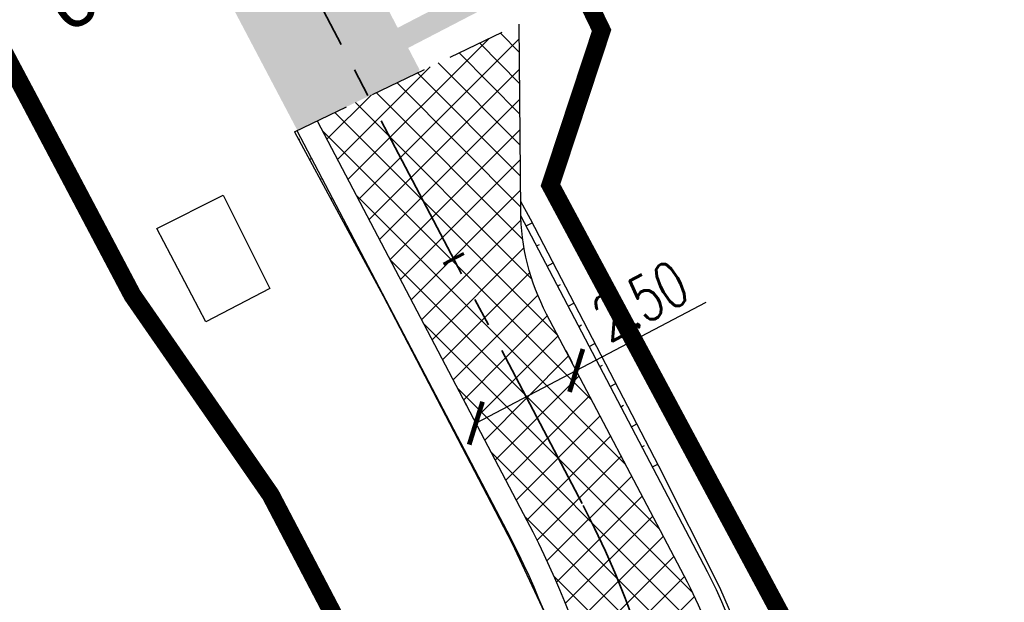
# Model space of a CAD drawing. Header units: metres. Extents: x 7529682 to 7533711, y 5721195 to 5727842.
# Tile 57 of 232: x 7530892 to 7530914, y 5725559 to 5725572. Entities that reach past the tile are written whole.
import ezdxf

# ---------------------------------------------------------------- set-up
doc = ezdxf.new("R2010")
doc.units = ezdxf.units.M
doc.header["$PDMODE"] = 1
doc.header["$PDSIZE"] = 0.3
for name, pattern in [('817-dzialki-09-05-04$0$HIDDEN', [0.375, 0.25, -0.125]), ('ACAD_ISO05W100', [33, 24, -3, 0, -3, 0, -3]), ('CENTER2', [28.575000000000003, 19.05, -3.175, 3.175, -3.175]), ('DASHED', [19.049999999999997, 12.7, -6.35])]:
    doc.linetypes.add(name, pattern=pattern)
for name, color, linetype in [('C-DROGI-SYTUACJA', 7, 'Continuous'), ('C-DROGI-SYTUACJA-ETYKIETY', 7, 'Continuous'), ('D-pobocza', 60, 'Continuous'), ('D-skarpa', 2, 'Continuous'), ('D-skarpa-kreskowanie', 2, 'Continuous'), ('D-wymiary', 1, 'Continuous')]:
    doc.layers.add(name, color=color, linetype=linetype)
for name, color, linetype, lineweight, true_color in [('D-hatch-ciag-pieszo-rowerowy', 7, 'Continuous', 13, 0xff9f80), ('D-LR-etap-III', 7, '817-dzialki-09-05-04$0$HIDDEN', 50, 0x00008f), ('D-poziome-powl-czerwona', 7, 'Continuous', 9, 0xff6161)]:
    doc.layers.add(name, color=color, linetype=linetype, lineweight=lineweight, true_color=true_color)
for name, color, linetype, lineweight in [('D-krawędzie', 3, 'Continuous', 30), ('D-krawężniki-obniżone', 40, 'DASHED', 30), ('D-obrzeża', 2, 'Continuous', 30), ('D-pas-drogowy', 7, 'ACAD_ISO05W100', 50)]:
    doc.layers.add(name, color=color, linetype=linetype, lineweight=lineweight)
doc.layers.add('D-malowanie-proj', color=7, linetype='Continuous', true_color=0x3333ff)
doc.layers.add('poprzeczki', color=7, linetype='Continuous', true_color=0x0000c7)
doc.styles.add('DIMTEXT', font='simplex.shx', dxfattribs={"width": 0.7})
doc.styles.get("Standard").update_dxf_attribs({"font": 'arial.ttf'})
doc.dimstyles.new('500', dxfattribs={"dimtxt": 1, "dimasz": 0.6999999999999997, "dimexe": 0.2, "dimexo": 0.5, "dimgap": 0.2, "dimtad": 1, "dimrnd": 0.005, "dimzin": 0, "dimdsep": 46, "dimtxsty": 'DIMTEXT', "dimblk": 'ARCHTICK', "dimcen": 0, "dimclrd": 256, "dimclre": 256, "dimclrt": 2, "dimadec": 5, "dimazin": 0, "dimtfac": 1, "dimtofl": 0, "dimtmove": 0, "dimatfit": 3, "dimfxl": 1, "dimtolj": 1, "dimtzin": 0, "dimlwd": -1, "dimlwe": -1, "dimarcsym": 0})

# ---------------------------------------------------------------- blocks, each defined once
blk = doc.blocks.new('_ArchTick')
at = {"color": 0, "linetype": 'ByBlock', "const_width": 0.15}
blk.add_lwpolyline([(-0.5, -0.5), (0.5, 0.5)], dxfattribs=at)
blk = doc.blocks.new('*D103')
at = {"layer": 'D-wymiary', "linetype": 'ByBlock', "transparency": 16777216}
for p, q in [((7530904.249671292, 5725564.481956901), (7530907.112341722, 5725565.985141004)), ((7530904.017220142, 5725564.924637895), (7530904.156690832, 5725564.659029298)), ((7530902.03626632, 5725563.31970115), (7530904.249671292, 5725564.481956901)), ((7530901.803815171, 5725563.762382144), (7530901.94328586, 5725563.496773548))]:
    blk.add_line(p, q, dxfattribs=at)
at = {"layer": 'Defpoints', "color": 0, "linetype": 'ByBlock', "transparency": 16777216}
for p in [(7530904.249671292, 5725564.4819569), (7530904.249671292, 5725564.481956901), (7530902.036266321, 5725563.31970115)]:
    blk.add_point(p, dxfattribs=at)
at = {"layer": 'D-wymiary', "linetype": 'ByBlock', "transparency": 16777216, "xscale": 0.6999999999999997, "yscale": 0.6999999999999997, "zscale": 0.6999999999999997}
for p, rotation in [((7530904.249671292, 5725564.481956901), 27.70389926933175), ((7530902.03626632, 5725563.31970115), 207.7038992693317)]:
    blk.add_blockref('_ArchTick', p, dxfattribs=dict(at, rotation=rotation))
at = {"layer": 'D-wymiary', "color": 2, "linetype": 'ByBlock', "transparency": 16777216, "insert": (7530905.665451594, 5725566.016018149), "char_height": 1, "attachment_point": 5, "rotation": 27.703899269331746, "style": 'DIMTEXT'}
blk.add_mtext('\\A1;2.50', dxfattribs=at)
blk = doc.blocks.new('AeccTickLine')
at = {"color": 0, "linetype": 'ByBlock', "lineweight": -2}
blk.add_line((0, 1), (-3.673819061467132e-16, -1), dxfattribs=at)

msp = doc.modelspace()

# ---------------------------------------------------------------- hatches: boundary and pattern name
at = {"layer": 'D-hatch-ciag-pieszo-rowerowy'}
h = msp.add_hatch(dxfattribs=at)
h.set_pattern_fill('ANSI37', color=256, scale=0.15, style=0)
h.set_pattern_definition([(45, (0, 0), (-0.3367596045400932, 0.3367596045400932), []), (135, (0, 0), (-0.3367596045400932, -0.3367596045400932), [])])
h.paths.add_polyline_path([(7530908.012238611, 5725550.563735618), (7530907.842509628, 5725555.505895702, 0.1127731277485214), (7530906.702021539, 5725559.811690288), (7530903.597432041, 5725565.724084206, -0.1193449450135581), (7530903.024418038, 5725568.006637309), (7530902.989962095, 5725572.112457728), (7530902.830833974, 5725572.036394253), (7530899.665489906, 5725570.52335516), (7530904.400482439, 5725561.506014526, -0.1127731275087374), (7530906.681458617, 5725552.894425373), (7530906.772838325, 5725550.233635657, 0.1134663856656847), (7530910.232589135, 5725537.243580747), (7530924.3855969, 5725510.468891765), (7530927.177183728, 5725505.157075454), (7530928.436251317, 5725505.448283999), (7530925.491402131, 5725511.051727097), (7530911.471989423, 5725537.573680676, -0.1134663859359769)])
h.paths.add_polyline_path([(7530906.772838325, 5725550.233635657), (7530906.681458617, 5725552.894425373, 0.112773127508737), (7530904.400482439, 5725561.506014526), (7530899.665489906, 5725570.52335516), (7530898.536909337, 5725569.983891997), (7530903.161020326, 5725561.177714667, -0.1127731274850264), (7530905.441996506, 5725552.566125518), (7530905.533438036, 5725549.903535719, 0.1134663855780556), (7530908.993188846, 5725536.913480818), (7530923.27979167, 5725509.886056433), (7530925.918116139, 5725504.865866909), (7530927.177183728, 5725505.157075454), (7530924.3855969, 5725510.468891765), (7530910.232589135, 5725537.243580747, -0.1134663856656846)])
at = {"layer": 'D-malowanie-proj'}
h = msp.add_hatch(color=256, dxfattribs=at)
h.paths.add_polyline_path([(7530901.35903356, 5725575.413019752), (7530901.126174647, 5725575.85548639), (7530898.471374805, 5725574.458332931), (7530898.704233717, 5725574.01586629)])
h.paths.add_polyline_path([(7530901.82475138, 5725574.52808647), (7530901.59189247, 5725574.970553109), (7530898.937092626, 5725573.573399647), (7530899.169951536, 5725573.130933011)])
h.paths.add_polyline_path([(7530902.290469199, 5725573.643153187), (7530902.057610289, 5725574.085619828), (7530899.402810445, 5725572.68846637), (7530899.635669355, 5725572.245999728)])
h.paths.add_polyline_path([(7530896.934367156, 5725573.08443065), (7530896.701508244, 5725573.526897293), (7530896.259041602, 5725573.29403838), (7530896.491900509, 5725572.851571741)])
h.paths.add_polyline_path([(7530897.400084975, 5725572.199497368), (7530897.167226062, 5725572.641964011), (7530896.724759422, 5725572.409105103), (7530896.957618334, 5725571.966638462)])
h.paths.add_polyline_path([(7530897.865802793, 5725571.314564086), (7530897.632943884, 5725571.757030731), (7530897.190477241, 5725571.52417182), (7530897.423336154, 5725571.081705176)])
h.paths.add_polyline_path([(7530898.331520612, 5725570.429630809), (7530898.098661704, 5725570.872097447), (7530897.656195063, 5725570.639238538), (7530897.889053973, 5725570.196771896)])
h.paths.add_polyline_path([(7530902.758433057, 5725572.738929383), (7530902.529365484, 5725573.182478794), (7530899.868528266, 5725571.803533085), (7530900.101387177, 5725571.361066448)])
at = {"layer": 'D-poziome-powl-czerwona'}
h = msp.add_hatch(color=256, dxfattribs=at)
h.dxf.hatch_style = 1
edge = h.paths.add_edge_path()
edge.add_line((7530898.098482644, 5725569.774323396), (7530900.738647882, 5725571.036326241))
edge.add_arc((7530917.764602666, 5725558.334264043), 21.24206958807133, 143.0283215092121, 143.2755481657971, ccw=False)
edge.add_line((7530900.793614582, 5725571.109673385), (7530897.369370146, 5725577.671908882))
edge.add_arc((7530894.892613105, 5725582.0482065), 5.028549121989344, 291.5881295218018, 299.50760606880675, ccw=False)
edge.add_line((7530896.742776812, 5725577.372396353), (7530894.628733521, 5725576.361880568))
edge.add_line((7530894.628733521, 5725576.361880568), (7530898.098482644, 5725569.774323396))

# ---------------------------------------------------------------- linework, layer by layer
at = {"layer": 'C-DROGI-SYTUACJA', "color": 10, "linetype": 'CENTER2', "lineweight": 35, "ltscale": 0.2}
msp.add_lwpolyline([(7530894.635661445, 5725580.10218264), (7530904.400482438, 5725561.506014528, -0.1127731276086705), (7530906.681458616, 5725552.894425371), (7530906.772838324, 5725550.233635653, 0.1134663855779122), (7530910.232589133, 5725537.243580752), (7530924.3855969, 5725510.468891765), (7530956.378346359, 5725449.593261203), (7530999.632559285, 5725367.556271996), (7531020.529814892, 5725328.004235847, 0.004066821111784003), (7531022.844591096, 5725323.708047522), (7531022.844591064, 5725323.708047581), (7531032.807949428, 5725305.571049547, -0.004228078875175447), (7531035.213067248, 5725301.103738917), (7531059.943841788, 5725254.222853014, -0.00440054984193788)], format="xyb", dxfattribs=at)
at = {"layer": 'D-krawędzie', "linetype": 'ByBlock'}
msp.add_lwpolyline([(7530895, 5725567.61), (7530896.464, 5725568.342), (7530897.49, 5725566.29), (7530896.08, 5725565.55), (7530895, 5725567.61)], dxfattribs=at)
at = {"layer": 'D-krawężniki-obniżone', "ltscale": 0.1}
msp.add_lwpolyline([(7530898.03482833, 5725569.743896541), (7530902.989962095, 5725572.112457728)], dxfattribs=at)
at = {"layer": 'D-LR-etap-III', "ltscale": 10, "flags": 128}
msp.add_lwpolyline([(7531750.474471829, 5723895.103125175, 0.4, 0.4, 0), (7531750.505, 5723895.13, 0.4, 0.4, 0), (7531682.71, 5724022.92, 0.4, 0.4, 0), (7531619.177023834, 5724147.203692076, 0.4, 0.4, 0), (7531592.308960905, 5724198.48863389, 0.4, 0.4, 0), (7531553.263875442, 5724272.918564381, 0.4, 0.4, 0), (7531504.019999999, 5724366.79, 0.4, 0.4, 0), (7531482.09, 5724407.62, 0.4, 0.4, 0), (7531412.350402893, 5724541.182759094, 0.4, 0.4, 0), (7531388.463669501, 5724586.929768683, 0.4, 0.4, 0), (7531345.12, 5724669.94, 0.4, 0.4, 0), (7531127.66, 5725081.67, 0.4, 0.4, 0), (7531059.253139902, 5725211.040795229, 0.4, 0.4, 0), (7531008.007244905, 5725307.953830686, 0.4, 0.4, 0), (7530964.181635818, 5725390.835555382, 0.4, 0.4, 0), (7530914.557354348, 5725484.683561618, 0.4, 0.4, 0), (7530865.243241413, 5725577.493975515, 0.4, 0.4, 0), (7530840.085257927, 5725624.058651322, 0.4, 0.4, 0), (7530802.559525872, 5725694.924584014, 0.4, 0.4, 0), (7530755.54, 5725787.51, 0.4, 0.4, 0), (7530708.717810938, 5725876.303221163, 0.4, 0.4, 0), (7530695.12, 5725902.09, 0.4, 0.4, 0), (7530642.91397006, 5726001.07839487, 0.4, 0.4, 0), (7530634.934723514, 5726016.146615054, 0.4, 0.4, 0), (7530610.820000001, 5726061.929999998, 0.4, 0.4, 0), (7530610.820000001, 5726061.929999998, 0.4, 0.4, 0), (7530607.21, 5726063.51, 0.4, 0.4, 0), (7530597.42, 5726080.68, 0.4, 0.4, 0), (7530591.16, 5726088.44, 0.4, 0.4, 0), (7530581.28, 5726107.21, 0.4, 0.4, 0), (7530571.29, 5726130.56, 0.4, 0.4, 0), (7530549.554994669, 5726171.527317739, 0.4, 0.4, 0), (7530531.014309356, 5726206.473807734, 0.4, 0.4, 0), (7530516.461208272, 5726236.016618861, 0.4, 0.4, 0), (7530500.798929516, 5726266.141265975, 0.4, 0.4, 0), (7530491.349999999, 5726283.94, 0.4, 0.4, 0), (7530482.4, 5726303.41, 0.4, 0.4, 0), (7530482.4, 5726303.41, 0.4, 0.4, 0), (7530450.41, 5726357.28, 0.4, 0.4, 0), (7530397.759396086, 5726458.499907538, 0.4, 0.4, 0), (7530334.707815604, 5726583.664702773, 0.4, 0.4, 0), (7530303.939274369, 5726645.167943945, 0.4, 0.4, 0), (7530300.509779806, 5726651.777515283, 0.4, 0.4, 0), (7530289.213532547, 5726671.966724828, 0.4, 0.4, 0), (7530281.54, 5726685.57, 0.4, 0.4, 0), (7530261.37085633, 5726724.163374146, 0.4, 0.4, 0), (7530254.03, 5726738.21, 0.4, 0.4, 0), (7530197.219999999, 5726845.06, 0.4, 0.4, 0), (7530194.71, 5726849.15, 0.4, 0.4, 0), (7530195.92, 5726850.75, 0.4, 0.4, 0), (7530170.546669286, 5726892.961489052, 0.4, 0.4, 0), (7530143.174718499, 5726945.065838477, 0.4, 0.4, 0), (7530105.059999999, 5727018.32, 0.4, 0.4, 0), (7530100.059999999, 5727027.16, 0.4, 0.4, 0), (7530062.318670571, 5727099.625398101, 0.4, 0.4, 0), (7530015.378537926, 5727189.420463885, 0.4, 0.4, 0), (7529983.207960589, 5727250.206596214, 0.4, 0.4, 0), (7529953.284293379, 5727306.74720398, 0.4, 0.4, 0), (7529900.67053443, 5727406.15903814, 0.4, 0.4, 0), (7529890.630239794, 5727425.131178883, 0.4, 0.4, 0), (7529875.155383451, 5727454.426350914, 0.4, 0.4, 0), (7529857.560096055, 5727487.787346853, 0.4, 0.4, 0), (7529835.194401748, 5727530.19312405, 0.4, 0.4, 0), (7529811.740544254, 5727574.662079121, 0.4, 0.4, 0), (7529792.101859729, 5727611.922638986, 0.4, 0.4, 0), (7529768.066117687, 5727657.469613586, 0.4, 0.4, 0), (7529755.210566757, 5727682.131373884, 0.4, 0.4, 0), (7529753.309999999, 5727681.13, 0.4, 0.4, 0), (7529739.21, 5727707.77, 0.4, 0.4, 0), (7529735.394745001, 5727711.251990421, 0.4, 0.4, 0), (7529725.42, 5727730.2, 0.4, 0.4, 0), (7529723.55, 5727729.88, 0.4, 0.4, 0), (7529695.566668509, 5727782.932080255, 0.4, 0.4, 0), (7529717.67971874, 5727794.024357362, 0.4, 0.4, 0), (7529736.274870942, 5727758.647400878, 0.4, 0.4, 0), (7529736.274870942, 5727758.647400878, 0.4, 0.4, 0), (7529744.511003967, 5727750.406106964, 0.4, 0.4, 0), (7529744.511003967, 5727750.406106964, 0.4, 0.4, 0), (7529750.282568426, 5727738.549848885, 0.4, 0.4, 0), (7529777.108510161, 5727687.569424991, 0.4, 0.4, 0), (7529796.51537536, 5727651.329932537, 0.4, 0.4, 0), (7529814.937945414, 5727616.793170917, 0.4, 0.4, 0), (7529839.006722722, 5727572.303976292, 0.4, 0.4, 0), (7529860.617626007, 5727532.509108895, 0.4, 0.4, 0), (7529882.348967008, 5727491.504261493, 0.4, 0.4, 0), (7529904.865139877, 5727449.096370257, 0.4, 0.4, 0), (7529920.747384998, 5727418.884773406, 0.4, 0.4, 0), (7529946.676504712, 5727368.547487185, 0.4, 0.4, 0), (7529972.024701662, 5727320.573310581, 0.4, 0.4, 0), (7529987.740014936, 5727290.153392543, 0.4, 0.4, 0), (7529996.497385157, 5727273.661630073, 0.4, 0.4, 0), (7530017.541471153, 5727234.202689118, 0.4, 0.4, 0), (7530033.053657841, 5727204.864166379, 0.4, 0.4, 0), (7530051.622983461, 5727170.222745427, 0.4, 0.4, 0), (7530069.276612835, 5727137.015751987, 0.4, 0.4, 0), (7530089.385386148, 5727097.533639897, 0.4, 0.4, 0), (7530109.712512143, 5727060.746615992, 0.4, 0.4, 0), (7530136.769722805, 5727011.640131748, 0.4, 0.4, 0), (7530162.446686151, 5726962.743777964, 0.4, 0.4, 0), (7530187.674104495, 5726916.992101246, 0.4, 0.4, 0), (7530207.820739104, 5726879.335323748, 0.4, 0.4, 0), (7530230.625609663, 5726834.518686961, 0.4, 0.4, 0), (7530262.288093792, 5726776.61832811, 0.4, 0.4, 0), (7530277.509672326, 5726760.213143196, 0.4, 0.4, 0), (7530286.036865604, 5726744.106684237, 0.4, 0.4, 0), (7530288.097472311, 5726735.884066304, 0.4, 0.4, 0), (7530290.393870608, 5726725.046963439, 0.4, 0.4, 0), (7530296.17664807, 5726713.582980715, 0.4, 0.4, 0), (7530302.726195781, 5726701.18226779, 0.4, 0.4, 0), (7530325.685047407, 5726657.466383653, 0.4, 0.4, 0), (7530343.243978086, 5726623.648592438, 0.4, 0.4, 0), (7530360.229820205, 5726591.746871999, 0.4, 0.4, 0), (7530383.20855044, 5726548.059469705, 0.4, 0.4, 0), (7530406.017875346, 5726503.605514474, 0.4, 0.4, 0), (7530427.464919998, 5726462.620289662, 0.4, 0.4, 0), (7530447.9278544, 5726424.388014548, 0.4, 0.4, 0), (7530471.126878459, 5726379.920667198, 0.4, 0.4, 0), (7530490.501003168, 5726343.033350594, 0.4, 0.4, 0), (7530509.499458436, 5726306.733076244, 0.4, 0.4, 0), (7530529.890269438, 5726267.244072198, 0.4, 0.4, 0), (7530543.852446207, 5726238.990319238, 0.4, 0.4, 0), (7530554.808897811, 5726218.943990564, 0.4, 0.4, 0), (7530559.027108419, 5726212.223286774, 0.4, 0.4, 0), (7530563.060988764, 5726206.409670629, 0.4, 0.4, 0), (7530566.93354971, 5726200.463543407, 0.4, 0.4, 0), (7530569.771022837, 5726194.901501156, 0.4, 0.4, 0), (7530571.47319415, 5726191.282350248, 0.4, 0.4, 0), (7530572.839142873, 5726188.024533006, 0.4, 0.4, 0), (7530575.295071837, 5726182.034664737, 0.4, 0.4, 0), (7530579.736851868, 5726173.306070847, 0.4, 0.4, 0), (7530583.3, 5726167.41, 0.4, 0.4, 0), (7530593.4, 5726163.33, 0.4, 0.4, 0), (7530598.618375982, 5726155.264489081, 0.4, 0.4, 0), (7530608.258304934, 5726140.497132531, 0.4, 0.4, 0), (7530603.269999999, 5726136.83, 0.4, 0.4, 0), (7530606.53, 5726131.84, 0.4, 0.4, 0), (7530604.239057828, 5726124.21679044, 0.4, 0.4, 0), (7530605.847136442, 5726121.630127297, 0.4, 0.4, 0), (7530608.971611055, 5726116.164124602, 0.4, 0.4, 0), (7530618.114293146, 5726097.791111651, 0.4, 0.4, 0), (7530651.213125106, 5726034.959524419, 0.4, 0.4, 0), (7530670.243741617, 5725998.61095082, 0.4, 0.4, 0), (7530698.075474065, 5725945.952624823, 0.4, 0.4, 0), (7530716.505955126, 5725911.3051464, 0.4, 0.4, 0), (7530735.223454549, 5725875.667401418, 0.4, 0.4, 0), (7530752.504235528, 5725842.154920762, 0.4, 0.4, 0), (7530778.310652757, 5725793.501254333, 0.4, 0.4, 0), (7530797.499961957, 5725756.381811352, 0.4, 0.4, 0), (7530812.518974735, 5725728.28874362, 0.4, 0.4, 0), (7530820.039295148, 5725713.160404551, 0.4, 0.4, 0), (7530822.422446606, 5725710.193574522, 0.4, 0.4, 0), (7530833.154893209, 5725688.800634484, 0.4, 0.4, 0), (7530849.629354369, 5725656.158601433, 0.4, 0.4, 0), (7530867.98290276, 5725621.963939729, 0.4, 0.4, 0), (7530872.629809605, 5725612.88760475, 0.4, 0.4, 0), (7530880.354488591, 5725597.594500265, 0.4, 0.4, 0), (7530883.839446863, 5725593.389159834, 0.4, 0.4, 0), (7530891.782113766, 5725587.763349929, 0.4, 0.4, 0), (7530895.038670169, 5725584.280746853, 0.4, 0.4, 0), (7530897.033644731, 5725580.941110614, 0.4, 0.4, 0), (7530900.951646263, 5725579.945856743, 0.4, 0.4, 0), (7530904.80970798, 5725571.977328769, 0.4, 0.4, 0), (7530903.682362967, 5725568.566434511, 0.4, 0.4, 0), (7530908.900614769, 5725558.844845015, 0.4, 0.4, 0), (7530910.252030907, 5725545.671606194, 0.4, 0.4, 0), (7530912.872986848, 5725538.645543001, 0.4, 0.4, 0), (7530945.278171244, 5725478.464284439, 0.4, 0.4, 0), (7530959.692318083, 5725450.24628822, 0.4, 0.4, 0), (7531002.82670893, 5725368.192370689, 0.4, 0.4, 0), (7531044.703532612, 5725290.314293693, 0.4, 0.4, 0), (7531064.098839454, 5725253.212562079, 0.4, 0.4, 0), (7531083.010253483, 5725216.677517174, 0.4, 0.4, 0), (7531113.013137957, 5725158.465613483, 0.4, 0.4, 0), (7531137.364304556, 5725113.07076138, 0.4, 0.4, 0), (7531150.830830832, 5725086.711759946, 0.4, 0.4, 0), (7531159.745663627, 5725076.640848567, 0.4, 0.4, 0), (7531166.309999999, 5725074.58, 0.4, 0.4, 0), (7531172.29, 5725062.58, 0.4, 0.4, 0), (7531170.589828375, 5725055.605912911, 0.4, 0.4, 0), (7531173.732823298, 5725044.080706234, 0.4, 0.4, 0), (7531215.342008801, 5724964.859648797, 0.4, 0.4, 0), (7531238.054496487, 5724921.684649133, 0.4, 0.4, 0), (7531262.389821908, 5724875.282876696, 0.4, 0.4, 0), (7531295.587160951, 5724811.265731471, 0.4, 0.4, 0), (7531348.487908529, 5724712.362812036, 0.4, 0.4, 0), (7531363.740817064, 5724682.68394264, 0.4, 0.4, 0), (7531366.986905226, 5724675.865317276, 0.4, 0.4, 0), (7531382.541261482, 5724646.110625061, 0.4, 0.4, 0), (7531401.299165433, 5724610.874551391, 0.4, 0.4, 0), (7531428.964837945, 5724558.862274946, 0.4, 0.4, 0), (7531449.111202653, 5724520.397801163, 0.4, 0.4, 0), (7531477.292992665, 5724465.831467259, 0.4, 0.4, 0), (7531500.996290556, 5724421.112506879, 0.4, 0.4, 0), (7531512.121834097, 5724400.549045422, 0.4, 0.4, 0), (7531513.78163794, 5724396.757451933, 0.4, 0.4, 0), (7531526.32, 5724379.39, 0.4, 0.4, 0), (7531566.783642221, 5724302.73628205, 0.4, 0.4, 0), (7531578.579156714, 5724282.774819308, 0.4, 0.4, 0), (7531584.232619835, 5724273.111246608, 0.4, 0.4, 0), (7531590.109283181, 5724263.508189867, 0.4, 0.4, 0), (7531593.027899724, 5724258.771479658, 0.4, 0.4, 0), (7531595.711841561, 5724254.226824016, 0.4, 0.4, 0), (7531601.659976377, 5724243.898197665, 0.4, 0.4, 0), (7531606.097733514, 5724235.986407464, 0.4, 0.4, 0), (7531609.382207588, 5724230.799061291, 0.4, 0.4, 0), (7531611.580260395, 5724227.671180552, 0.4, 0.4, 0), (7531612.707802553, 5724225.86410867, 0.4, 0.4, 0), (7531618.665224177, 5724214.480919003, 0.4, 0.4, 0), (7531619.885522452, 5724212.333950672, 0.4, 0.4, 0), (7531620.931818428, 5724210.787064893, 0.4, 0.4, 0), (7531623.518605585, 5724207.111542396, 0.4, 0.4, 0), (7531626.143926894, 5724203.61306897, 0.4, 0.4, 0), (7531632.022984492, 5724196.485954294, 0.4, 0.4, 0), (7531653.949089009, 5724152.617641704, 0.4, 0.4, 0), (7531656.750690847, 5724143.103797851, 0.4, 0.4, 0), (7531659.61440691, 5724133.254504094, 0.4, 0.4, 0), (7531661.627147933, 5724128.646047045, 0.4, 0.4, 0.01093811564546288), (7531674.314987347, 5724101.43546424, 0.4, 0.4, 0), (7531685.137626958, 5724081.408252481, 0.4, 0.4, 0), (7531692.159945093, 5724066.277333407, 0.4, 0.4, 0), (7531699.662164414, 5724051.388120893, 0.4, 0.4, 0), (7531704.480624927, 5724040.808561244, 0.4, 0.4, 0), (7531704.480624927, 5724040.808561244, 0.4, 0.4, 0), (7531704.401251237, 5724037.368913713, 0.4, 0.4, 0), (7531720.383609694, 5724003.441317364, 0.4, 0.4, 0), (7531728.79890528, 5723986.206298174, 0.4, 0.4, 0), (7531733.237926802, 5723977.192631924, 0.4, 0.4, 0), (7531736.750027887, 5723969.505210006, 0.4, 0.4, 0), (7531737.336143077, 5723968.518916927, 0.4, 0.4, 0), (7531738.285051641, 5723967.699360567, 0.4, 0.4, 0), (7531742.180915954, 5723962.346428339, 0.4, 0.4, 0), (7531744.286141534, 5723958.615526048, 0.4, 0.4, 0), (7531755.393260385, 5723944.192617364, 0.4, 0.4, 0), (7531758.69, 5723936.76, 0.4, 0.4, 0), (7531780.08, 5723929.25, 0.4, 0.4, 0), (7531792.611989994, 5723906.337708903, 0.4, 0.4, 0), (7531792.611989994, 5723906.337708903, 0.4, 0.4, 0), (7531756.962094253, 5723883.055323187, 0.4, 0.4, 0), (7531750.46, 5723895.130000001, 0.4, 0.4, 0), (7531750.46, 5723895.130000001, 0, 0, 0)], format="xyseb", dxfattribs=at)
at = {"layer": 'D-obrzeża'}
for points in [[(7531061.054571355, 5725254.796351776), (7531036.313724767, 5725301.696330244, 0.00422807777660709), (7531033.908607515, 5725306.163639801), (7531023.945058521, 5725324.300984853, -0.004066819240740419), (7531021.630283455, 5725328.597171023), (7531000.738279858, 5725368.139266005), (7530957.484457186, 5725450.175515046), (7530925.491402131, 5725511.051727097), (7530911.471989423, 5725537.573680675, -0.1134663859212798), (7530908.012238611, 5725550.563735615), (7530907.842509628, 5725555.505895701, 0.1127731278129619), (7530906.702021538, 5725559.81169029), (7530903.597432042, 5725565.724084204, -0.1193449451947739), (7530903.024418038, 5725568.006637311), (7530902.989962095, 5725572.112457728)], [(7530898.536909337, 5725569.983891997), (7530903.161020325, 5725561.177714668, -0.1127731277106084), (7530905.441996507, 5725552.566125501), (7530905.533438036, 5725549.903535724, 0.1134663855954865), (7530908.993188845, 5725536.913480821), (7530923.27979167, 5725509.886056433), (7530955.272235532, 5725449.011007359), (7530998.526838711, 5725366.973277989), (7531019.429347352, 5725327.411298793, 0.004066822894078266), (7531021.744124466, 5725323.115108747), (7531031.707290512, 5725304.978460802, -0.004228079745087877), (7531034.112408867, 5725300.511149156), (7531058.833112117, 5725253.649354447, -0.004400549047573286)]]:
    msp.add_lwpolyline(points, format="xyb", dxfattribs=at)
at = {"layer": 'D-pas-drogowy', "ltscale": 0.2, "flags": 128}
msp.add_lwpolyline([(7531633.018560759, 5724182.834272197, 0.4, 0.4, 0), (7531617.558899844, 5724211.608162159, 0.4, 0.4, 0), (7531566.783642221, 5724302.73628205, 0.4, 0.4, 0), (7531538.419082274, 5724356.469679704, 0.4, 0.4, 0), (7531526.32, 5724379.39, 0.4, 0.4, 0), (7531516.102085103, 5724393.607319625, 0.4, 0.4, 0.001485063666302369), (7531513.78037409, 5724396.837773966, 0.4, 0.4, 0), (7531501.87, 5724413.41, 0.4, 0.4, 0), (7531474.926107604, 5724464.507896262, 0.4, 0.4, 0), (7531446.200436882, 5724518.992313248, 0.4, 0.4, 0), (7531424.962185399, 5724559.262257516, 0.4, 0.4, 0), (7531398.444460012, 5724609.565801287, 0.4, 0.4, 0), (7531379.647455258, 5724645.216004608, 0.4, 0.4, 0), (7531365.23, 5724672.56, 0.4, 0.4, 0), (7531341.305752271, 5724717.915356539, 0.4, 0.4, 0), (7531312.899996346, 5724771.788898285, 0.4, 0.4, 0), (7531292.590923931, 5724810.306502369, 0.4, 0.4, 0), (7531259.391619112, 5724873.271351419, 0.4, 0.4, 0), (7531233.740401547, 5724921.922582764, 0.4, 0.4, 0), (7531203.072738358, 5724980.092044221, 0.4, 0.4, 0), (7531173.471398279, 5725036.225177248, 0.4, 0.4, 0), (7531168.269999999, 5725046.09, 0.4, 0.4, 0), (7531172.29, 5725062.58, 0.4, 0.4, 0), (7531166.309999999, 5725074.58, 0.4, 0.4, 0), (7531150.32, 5725079.6, 0.4, 0.4, 0), (7531141.5, 5725096.43, 0.4, 0.4, 0), (7531109.311735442, 5725157.814415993, 0.4, 0.4, 0), (7531086.641300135, 5725201.047918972, 0.4, 0.4, 0), (7531059.198258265, 5725253.383662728, 0.4, 0.4, 0), (7531028.206828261, 5725312.48946212, 0.4, 0.4, 0), (7530999.104694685, 5725367.990143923, 0.4, 0.4, 0), (7530956.247527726, 5725449.724815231, 0.4, 0.4, 0), (7530924.397774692, 5725510.463768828, 0.4, 0.4, 0), (7530897.509999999, 5725561.74, 0.4, 0.4, 0), (7530894.46, 5725566.14, 0.4, 0.4, 0), (7530892.16, 5725570.49, 0.4, 0.4, 0), (7530869.362688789, 5725613.307018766, 0.4, 0.4, 0), (7530861.693971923, 5725627.704613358, 0.4, 0.4, 0), (7530852.74, 5725644.52, 0.4, 0.4, 0), (7530831.509999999, 5725684.2, 0.4, 0.4, 0), (7530811.13, 5725722.52, 0.4, 0.4, 0), (7530792.3476413, 5725757.940652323, 0.4, 0.4, 0), (7530768.03, 5725803.8, 0.4, 0.4, 0), (7530748.768542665, 5725840.178507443, 0.4, 0.4, 0), (7530727.7, 5725879.97, 0.4, 0.4, 0), (7530712.0981582, 5725909.54523909, 0.4, 0.4, 0), (7530693.644105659, 5725944.645156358, 0.4, 0.4, 0), (7530665.702224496, 5725997.538976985, 0.4, 0.4, 0), (7530641.759999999, 5726042.88, 0.4, 0.4, 0), (7530616.5, 5726091.48, 0.4, 0.4, 0), (7530604.628439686, 5726114.319880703, 0.4, 0.4, -0.007762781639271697), (7530602.5, 5726118.43, 0.4, 0.4, 0), (7530603.992037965, 5726123.394821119, 0.4, 0.4, 0), (7530606.53, 5726131.84, 0.4, 0.4, 0), (7530603.269999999, 5726136.83, 0.4, 0.4, 0), (7530593.775620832, 5726151.368713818, 0.4, 0.4, 0), (7530590.202637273, 5726156.84001263, 0.4, 0.4, 0), (7530583.3, 5726167.41, 0.4, 0.4, 0), (7530580.578343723, 5726170.427567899, 0.4, 0.4, 0), (7530575.849999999, 5726175.67, 0.4, 0.4, 0), (7530569.009999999, 5726186.66, 0.4, 0.4, 0), (7530562.555322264, 5726199.189409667, 0.4, 0.4, 0), (7530555.67, 5726211.39, 0.4, 0.4, 0), (7530548.29, 5726224.23, 0.4, 0.4, 0), (7530540.58, 5726237.71, 0.4, 0.4, 0), (7530532.679999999, 5726252.65, 0.4, 0.4, 0), (7530524.059999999, 5726269.35, 0.4, 0.4, 0), (7530502.82, 5726309.91, 0.4, 0.4, 0), (7530488.83, 5726336.63, 0.4, 0.4, 0), (7530466.03, 5726380.16, 0.4, 0.4, 0), (7530438.469999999, 5726432.77, 0.4, 0.4, 0), (7530424.53, 5726459.09, 0.4, 0.4, 0), (7530401.63, 5726502.97, 0.4, 0.4, 0), (7530383.38, 5726538.06, 0.4, 0.4, 0), (7530353.969999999, 5726593.52, 0.4, 0.4, 0), (7530338.469999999, 5726622.74, 0.4, 0.4, 0), (7530322.009999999, 5726653.88, 0.4, 0.4, 0), (7530297.54, 5726700.33, 0.4, 0.4, 0), (7530287.38, 5726719.6, 0.4, 0.4, 0), (7530285.94993921, 5726722.315508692, 0.4, 0.4, 0), (7530280.259999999, 5726733.12, 0.4, 0.4, 0), (7530266.73, 5726758.74, 0.4, 0.4, 0), (7530260.42, 5726770.47, 0.4, 0.4, 0), (7530253.25, 5726783.82, 0.4, 0.4, 0), (7530244.95, 5726799.33, 0.4, 0.4, 0), (7530239.389999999, 5726808.49, 0.4, 0.4, 0), (7530238.29, 5726807.9, 0.4, 0.4, 0), (7530218.11, 5726850.67, 0.4, 0.4, 0), (7530175.906646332, 5726928.168028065, 0.4, 0.4, 0), (7530096.679999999, 5727076.15, 0.4, 0.4, 0), (7530094.679999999, 5727079.89, 0.4, 0.4, 0), (7530064.59693469, 5727135.522637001, 0.4, 0.4, 0), (7530046.730970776, 5727168.8921561, 0.4, 0.4, 0), (7530025.803045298, 5727208.461374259, 0.4, 0.4, 0), (7530012.846501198, 5727232.979315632, 0.4, 0.4, 0), (7529994.15, 5727268.45, 0.4, 0.4, 0), (7529981.670868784, 5727291.93018666, 0.4, 0.4, 0), (7529949.889999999, 5727351.73, 0.4, 0.4, 0), (7529924.75, 5727399.03, 0.4, 0.4, 0), (7529915.515824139, 5727417.099754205, 0.4, 0.4, 0), (7529885.83, 5727475.19, 0.4, 0.4, 0), (7529862.559999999, 5727519.97, 0.4, 0.4, 0), (7529852.984923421, 5727538.191086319, 0.4, 0.4, 0), (7529836.513084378, 5727569.51130111, 0.4, 0.4, 0), (7529815.36890814, 5727609.140983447, 0.4, 0.4, 0), (7529792.795203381, 5727651.247499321, 0.4, 0.4, 0), (7529774.199114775, 5727685.858348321, 0.4, 0.4, 0), (7529746.966026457, 5727736.059440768, 0.4, 0.4, 0), (7529733.92, 5727757.62, 0.4, 0.4, 0), (7529708.607472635, 5727806.388536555, 0.4, 0.4, 0), (7529688.491967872, 5727796.344621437, 0.4, 0.4, 0), (7529723.55, 5727729.88, 0.4, 0.4, 0), (7529725.42, 5727730.2, 0.4, 0.4, 0), (7529735.38, 5727711.28, 0.4, 0.4, 0), (7529739.21, 5727707.77, 0.4, 0.4, 0), (7529753.309999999, 5727681.13, 0.4, 0.4, 0), (7529755.178396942, 5727682.114424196, 0.4, 0.4, 0), (7529792.101859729, 5727611.922638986, 0.4, 0.4, 0), (7529811.740544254, 5727574.662079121, 0.4, 0.4, 0), (7529835.194401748, 5727530.19312405, 0.4, 0.4, 0), (7529857.560096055, 5727487.787346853, 0.4, 0.4, 0), (7529875.155383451, 5727454.426350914, 0.4, 0.4, 0), (7529890.630239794, 5727425.131178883, 0.4, 0.4, 0), (7529900.67053443, 5727406.15903814, 0.4, 0.4, 0), (7529953.284293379, 5727306.74720398, 0.4, 0.4, 0), (7529983.207960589, 5727250.206596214, 0.4, 0.4, 0), (7530015.378537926, 5727189.420463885, 0.4, 0.4, 0), (7530062.318670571, 5727099.625398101, 0.4, 0.4, 0), (7530100.059999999, 5727027.16, 0.4, 0.4, 0), (7530105.059999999, 5727018.32, 0.4, 0.4, 0), (7530143.174718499, 5726945.065838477, 0.4, 0.4, 0), (7530170.546669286, 5726892.961489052, 0.4, 0.4, 0), (7530195.92, 5726850.75, 0.4, 0.4, 0), (7530194.71, 5726849.15, 0.4, 0.4, 0), (7530197.219999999, 5726845.06, 0.4, 0.4, 0), (7530254.03, 5726738.21, 0.4, 0.4, 0), (7530261.37085633, 5726724.163374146, 0.4, 0.4, 0), (7530281.54, 5726685.57, 0.4, 0.4, 0), (7530289.213532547, 5726671.966724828, 0.4, 0.4, 0), (7530300.509779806, 5726651.777515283, 0.4, 0.4, 0), (7530303.939274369, 5726645.167943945, 0.4, 0.4, 0), (7530334.707815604, 5726583.664702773, 0.4, 0.4, 0), (7530397.759396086, 5726458.499907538, 0.4, 0.4, 0), (7530450.41, 5726357.28, 0.4, 0.4, 0), (7530482.4, 5726303.41, 0.4, 0.4, 0), (7530483.687990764, 5726301.003383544, 0.4, 0.4, 0), (7530491.349999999, 5726283.94, 0.4, 0.4, 0), (7530512.67, 5726243.78, 0.4, 0.4, 0), (7530529.429999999, 5726209.46, 0.4, 0.4, 0), (7530571.29, 5726130.56, 0.4, 0.4, 0), (7530581.28, 5726107.21, 0.4, 0.4, 0), (7530591.16, 5726088.44, 0.4, 0.4, 0), (7530597.42, 5726080.68, 0.4, 0.4, 0), (7530607.21, 5726063.51, 0.4, 0.4, 0), (7530610.820000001, 5726061.929999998, 0.4, 0.4, 0), (7530634.934723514, 5726016.146615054, 0.4, 0.4, 0), (7530642.91397006, 5726001.07839487, 0.4, 0.4, 0), (7530695.12, 5725902.09, 0.4, 0.4, 0), (7530708.717810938, 5725876.303221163, 0.4, 0.4, 0), (7530755.54, 5725787.51, 0.4, 0.4, 0), (7530802.559525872, 5725694.924584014, 0.4, 0.4, 0), (7530840.085257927, 5725624.058651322, 0.4, 0.4, 0), (7530865.243241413, 5725577.493975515, 0.4, 0.4, 0), (7530914.557354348, 5725484.683561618, 0.4, 0.4, 0), (7530964.181635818, 5725390.835555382, 0.4, 0.4, 0), (7531008.007244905, 5725307.953830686, 0.4, 0.4, 0), (7531059.253139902, 5725211.040795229, 0.4, 0.4, 0), (7531127.66, 5725081.67, 0.4, 0.4, 0), (7531345.12, 5724669.94, 0.4, 0.4, 0), (7531388.463669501, 5724586.929768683, 0.4, 0.4, 0), (7531412.350402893, 5724541.182759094, 0.4, 0.4, 0), (7531482.09, 5724407.62, 0.4, 0.4, 0), (7531504.019999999, 5724366.79, 0.4, 0.4, 0), (7531519.374444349, 5724337.520497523, 0.4, 0.4, 0), (7531563.748815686, 5724252.931583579, 0.4, 0.4, 0), (7531602.175111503, 5724179.681224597, 0.4, 0.4, 0), (7531619.177023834, 5724147.203692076, 0.4, 0.4, 0), (7531625.038493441, 5724135.63500206, 0.4, 0.4, 0), (7531656.796442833, 5724073.31633882, 0.4, 0.4, 0), (7531675.12, 5724037.36, 0.4, 0.4, 0), (7531682.71, 5724022.92, 0.4, 0.4, 0), (7531705.565196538, 5723979.810545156, 0.4, 0.4, 0), (7531736.605941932, 5723921.261514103, 0.4, 0.4, 0), (7531750.46, 5723895.130000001, 0.4, 0.4, 0), (7531740.769999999, 5723886.56, 0.4, 0.4, 0), (7531732.86, 5723885, 0.4, 0.4, 0), (7531722.179999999, 5723887.77, 0.4, 0.4, 0), (7531729.87, 5723862.17, 0.4, 0.4, 0), (7531742.92, 5723861.93, 0.4, 0.4, 0), (7531763.71, 5723859.52, 0.4, 0.4, 0), (7531768.42, 5723854.12, 0.4, 0.4, 0), (7531787.42, 5723817.97, 0.4, 0.4, 0), (7531795.57, 5723809.82, 0.4, 0.4, 0), (7531816.346897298, 5723819.850397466, 0.4, 0.4, 0), (7531816.346897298, 5723819.850397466, 0.4, 0.4, 0), (7531805.059999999, 5723843.23, 0.4, 0.4, 0), (7531803.61, 5723886.23, 0.4, 0.4, 0), (7531803.61, 5723886.23, 0.4, 0.4, 0), (7531780.08, 5723929.25, 0.4, 0.4, 0), (7531758.69, 5723936.76, 0.4, 0.4, 0), (7531749.3590272, 5723946.412126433, 0.4, 0.4, 0), (7531742.71, 5723953.29, 0.4, 0.4, 0), (7531735.177368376, 5723967.877529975, 0.4, 0.4, 0), (7531722.37, 5723992.68, 0.4, 0.4, 0), (7531705.041669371, 5724030.885563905, 0.4, 0.4, 0), (7531699.469999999, 5724043.17, 0.4, 0.4, 0), (7531692.69, 5724058.11, 0.4, 0.4, 0), (7531679.672010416, 5724084.016803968, 0.4, 0.4, 0), (7531674.55, 5724094.21, 0.4, 0.4, 0), (7531666.633166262, 5724114.002855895, 0.4, 0.4, 0), (7531649, 5724153.82, 0.4, 0.4, 0), (7531641.49, 5724149.34, 0.4, 0.4, 0), (7531626.04, 5724179.34, 0.4, 0.4, 0), (7531633.03, 5724182.84, 0, 0, 0)], format="xyseb", dxfattribs=at)
at = {"layer": 'D-pobocza'}
for points in [[(7530898.085477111, 5725569.768106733), (7530902.718339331, 5725560.945263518, -0.1127731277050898), (7530904.942291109, 5725552.54896408), (7530905.03767792, 5725549.771495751, 0.1134663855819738), (7530908.49742873, 5725536.78144085), (7530922.837469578, 5725509.652922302), (7530954.829791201, 5725448.778105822), (7530998.084550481, 5725366.740080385), (7531018.989160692, 5725327.174123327, 0.004066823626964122), (7531021.303938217, 5725322.877932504), (7531031.267026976, 5725304.74142525, -0.004228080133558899), (7531033.672145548, 5725300.274113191), (7531058.388820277, 5725253.419954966, -0.004400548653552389)], [(7531158.230593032, 5725075.999457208, 0.06860366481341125), (7531155.843939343, 5725079.32943972), (7531152.679666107, 5725082.666348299, -0.07520123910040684), (7531147.548440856, 5725090.027901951), (7531137.930676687, 5725109.508145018, 0.008928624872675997), (7531133.017012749, 5725119.028381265), (7531111.671163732, 5725158.634392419), (7531088.932509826, 5725201.97211209), (7531075.530910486, 5725227.445546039, -0.004122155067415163), (7531073.263999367, 5725231.84202148), (7531063.921480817, 5725250.33371218, 0.004400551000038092), (7531061.498863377, 5725255.025750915), (7531036.753990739, 5725301.933361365, 0.00422807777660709), (7531034.348873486, 5725306.400670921), (7531024.385244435, 5725324.538161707, -0.004066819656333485), (7531022.070469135, 5725328.834348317), (7531001.180368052, 5725368.372842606), (7530957.926901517, 5725450.408416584), (7530925.933724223, 5725511.284861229), (7530911.967749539, 5725537.705720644, -0.1134663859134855), (7530908.507998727, 5725550.695775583), (7530908.342215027, 5725555.523057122, 0.1127731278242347), (7530907.144702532, 5725560.04414144), (7530903.026881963, 5725567.886137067)]]:
    msp.add_lwpolyline(points, format="xyb", dxfattribs=at)
at = {"layer": 'D-skarpa', "linetype": 'Continuous'}
for points in [[(7530898.03482833, 5725569.743896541), (7530899.991247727, 5725566.123163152), (7530902.827197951, 5725560.679885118), (7530903.547705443, 5725559.144154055), (7530904.176854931, 5725557.433106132), (7530904.586939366, 5725555.6568864), (7530904.786363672, 5725553.848235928), (7530904.816520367, 5725552.830377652), (7530904.831307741, 5725550.166957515), (7530904.837929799, 5725549.937009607), (7530904.978430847, 5725547.811678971), (7530905.261503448, 5725545.699382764), (7530905.687378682, 5725543.610089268), (7530906.193916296, 5725541.534417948), (7530906.848169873, 5725539.495826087)], [(7530903.022715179, 5725568.209552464), (7530903.231090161, 5725567.824399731), (7530906.067040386, 5725562.381121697), (7530907.412328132, 5725559.705809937), (7530907.9105603, 5725558.548958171), (7530908.36631529, 5725556.380390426), (7530908.531477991, 5725554.187756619), (7530908.646020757, 5725552.961894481), (7530908.82200177, 5725550.304010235), (7530908.83601691, 5725550.10314896), (7530909.032273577, 5725548.252014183), (7530909.320852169, 5725546.416541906), (7530909.718518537, 5725544.603119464), (7530910.234774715, 5725542.820789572), (7530910.874074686, 5725541.079897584), (7530911.638316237, 5725539.391794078)]]:
    msp.add_lwpolyline(points, dxfattribs=at)
at = {"layer": 'D-skarpa-kreskowanie', "linetype": 'Continuous'}
for p, q in [((7530898.127286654, 5725569.572784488, 107.9371554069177), (7530898.151098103, 5725569.585287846, 107.9192247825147)), ((7530898.364992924, 5725569.13286295, 107.9333774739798), (7530898.407360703, 5725569.155110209, 107.9014734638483)), ((7530898.602699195, 5725568.692941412, 107.9295995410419), (7530898.621255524, 5725568.702685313, 107.9156261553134)), ((7530898.840405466, 5725568.253019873, 107.9258216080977), (7530898.872263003, 5725568.26974822, 107.9018320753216)), ((7530899.078111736, 5725567.813098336, 107.9220436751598), (7530899.091412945, 5725567.820082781, 107.912027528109)), ((7530903.141795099, 5725567.667295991, 108.0327351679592), (7530903.276177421, 5725567.737859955, 107.9315418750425)), ((7530899.315818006, 5725567.373176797, 107.9182657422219), (7530899.337165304, 5725567.384386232, 107.9021906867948)), ((7530903.374246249, 5725567.224614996, 108.0329144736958), (7530903.44072518, 5725567.259522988, 107.9828541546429)), ((7530899.553524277, 5725566.933255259, 107.9144878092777), (7530899.561570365, 5725566.937480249, 107.9084289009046)), ((7530903.606697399, 5725566.781934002, 108.0330937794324), (7530903.738230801, 5725566.851002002, 107.9340457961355)), ((7530899.791230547, 5725566.493333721, 107.9107098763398), (7530899.802067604, 5725566.499024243, 107.9025492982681)), ((7530903.839148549, 5725566.339253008, 108.0332730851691), (7530903.90420302, 5725566.373413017, 107.984285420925)), ((7530900.027877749, 5725566.052856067, 107.9077294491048), (7530900.031198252, 5725566.054599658, 107.9052290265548)), ((7530904.0715997, 5725565.896572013, 108.0334523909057), (7530904.200284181, 5725565.964144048, 107.9365497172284)), ((7530900.258904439, 5725565.60942709, 107.9089814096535), (7530900.266969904, 5725565.613662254, 107.9029079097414)), ((7530904.30405085, 5725565.453891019, 108.0336316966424), (7530904.367680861, 5725565.487303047, 107.9857166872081)), ((7530900.489931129, 5725565.165998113, 107.9102333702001), (7530900.494676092, 5725565.168489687, 107.9066602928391)), ((7530904.536502, 5725565.011210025, 108.033811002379), (7530904.66233756, 5725565.077286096, 107.9390536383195)), ((7530900.720957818, 5725564.722569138, 107.9114853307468), (7530900.731872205, 5725564.728300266, 107.9032665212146)), ((7530904.76895315, 5725564.56852903, 108.0339903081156), (7530904.8311587, 5725564.601193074, 107.9871479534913)), ((7530900.951984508, 5725564.27914016, 107.9127372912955), (7530900.958153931, 5725564.282379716, 107.9080915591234)), ((7530905.0014043, 5725564.125848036, 108.0341696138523), (7530905.12439094, 5725564.190428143, 107.9415575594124)), ((7530901.183011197, 5725563.835711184, 107.9139892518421), (7530901.196774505, 5725563.842938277, 107.9036251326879)), ((7530905.233855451, 5725563.683167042, 108.0343489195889), (7530905.29463654, 5725563.715083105, 107.9885792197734)), ((7530901.414037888, 5725563.392282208, 107.9152412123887), (7530901.421631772, 5725563.396269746, 107.9095228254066)), ((7530905.466306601, 5725563.240486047, 108.0345282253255), (7530905.58644432, 5725563.30357019, 107.944061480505)), ((7530901.645064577, 5725562.948853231, 107.9164931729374), (7530901.661676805, 5725562.957576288, 107.9039837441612)), ((7530905.698757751, 5725562.797805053, 108.0347075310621), (7530905.758114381, 5725562.828973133, 107.9900104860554)), ((7530901.876091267, 5725562.505424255, 107.917745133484), (7530901.885109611, 5725562.510159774, 107.9109540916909)), ((7530905.931208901, 5725562.355124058, 108.0348868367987), (7530906.048497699, 5725562.416712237, 107.9465654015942)), ((7530902.107117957, 5725562.061995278, 107.9189970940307), (7530902.126579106, 5725562.0722143, 107.9043423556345)), ((7530902.338144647, 5725561.618566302, 107.9202490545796), (7530902.348587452, 5725561.624049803, 107.9123853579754)), ((7530902.569171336, 5725561.175137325, 107.9215010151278), (7530902.591481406, 5725561.186852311, 107.9047009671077)), ((7530902.800198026, 5725560.731708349, 107.9227529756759), (7530902.812065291, 5725560.737939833, 107.9138166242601)), ((7530903.014464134, 5725560.280735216, 107.9225703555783), (7530903.037966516, 5725560.292359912, 107.9050748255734)), ((7530903.226530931, 5725559.828723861, 107.922197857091), (7530903.238047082, 5725559.834032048, 107.9137346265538)), ((7530903.438617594, 5725559.376670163, 107.9218253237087), (7530903.461159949, 5725559.386320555, 107.9054679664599))]:
    msp.add_line(p, q, dxfattribs=at)

# ---------------------------------------------------------------- block references
at = {"layer": 'poprzeczki', "color": 2, "linetype": 'Continuous', "lineweight": 60, "xscale": 0.25, "yscale": 0.25, "zscale": 0.25, "rotation": 297.7038992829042}
msp.add_blockref('AeccTickLine', (7530901.547046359, 5725566.940110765), dxfattribs=at)

# ---------------------------------------------------------------- texts
at = {"layer": 'C-DROGI-SYTUACJA-ETYKIETY', "color": 2}
msp.add_text('2+520', height=1.25, rotation=207.7038992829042, dxfattribs=at).set_placement((7530896.740350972, 5725575.287381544))

# ---------------------------------------------------------------- dimensions: what is measured, and where the dimension line sits
at = {"layer": 'D-wymiary', "linetype": 'ByBlock'}
dim = msp.add_aligned_dim(p1=(7530902.03626632, 5725563.319701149), p2=(7530904.249671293, 5725564.4819569), distance=1.6905055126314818e-09, dimstyle='500', dxfattribs=at)
dim.commit()
dim.dimension.update_dxf_attribs({"geometry": '*D103', "text_midpoint": (7530905.665451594, 5725566.016018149)})

doc.saveas('drawing.dxf')
